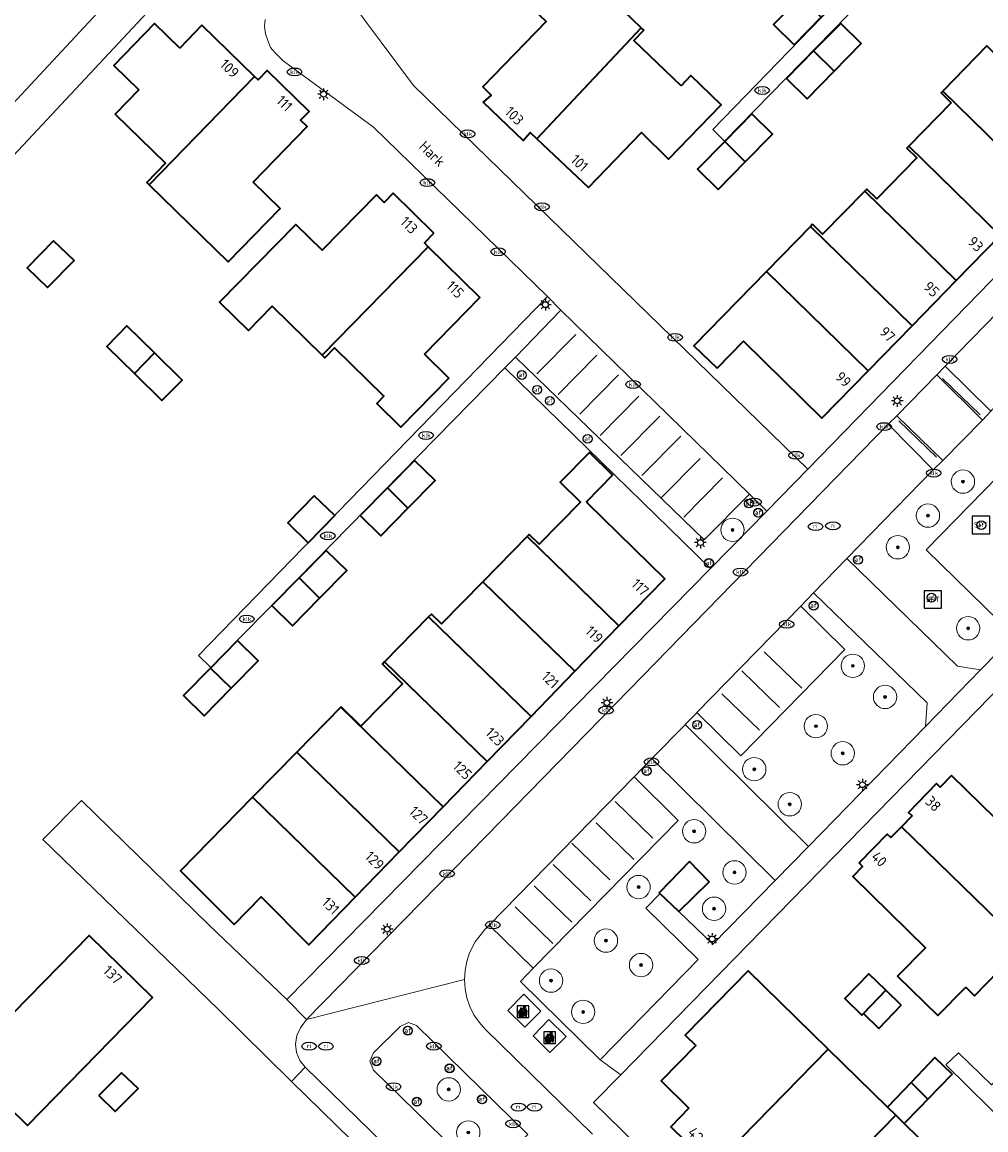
# Model space of a CAD drawing. Header units: metres. Extents: x 103671 to 105190, y 427150 to 429171.
# Tile 186 of 256: x 103957 to 104039, y 428194 to 428289. Entities that reach past the tile are written whole.
import ezdxf
from ezdxf.enums import TextEntityAlignment as Align

# ---------------------------------------------------------------- set-up
doc = ezdxf.new("R2010")
doc.units = ezdxf.units.M
for name, color, linetype, lineweight in [('B-WE-GR-BEPLANTING_CULTUUR_VASTE PLANTENVAK-GV', 253, 'Continuous', 18), ('B-WE-GR-BOOM-S', 253, 'Continuous', 25), ('B-WE-IE-AFVAL APART PLAATS-S', 253, 'Continuous', 25), ('B-WE-IE-MEUBILAIR-S', 253, 'Continuous', 25), ('B-WE-IE-MEUBILAIR_WEGMEUBILAIR-S', 253, 'Continuous', 25), ('B-WE-OG-BEBOUWING-GV', 253, 'Continuous', 35), ('B-WE-OG-BEBOUWING-T18', 7, 'Continuous', 18), ('B-WE-OG-TERREIN_BEGROEID-GV', 253, 'Continuous', 18), ('B-WE-OG-TERREIN_ERF-GV', 253, 'Continuous', 18), ('B-WE-OG-TERREIN_OEVER-GV', 253, 'Continuous', 18), ('B-WE-OG-TOPOGRAFIE-T18', 7, 'Continuous', 18), ('B-WE-OG-WATER_SLOOT-GV', 253, 'Continuous', 18), ('B-WE-VH-GESLOTENVERHARDING-GV', 253, 'Continuous', 18), ('B-WE-VH-GESLOTENVERHARDING_BETON-GV', 253, 'Continuous', 18), ('B-WE-VH-GESLOTENVERHARDING_KUNSTSTOF-GV', 253, 'Continuous', 18), ('B-WE-VH-OPENVERHARDING-GV', 253, 'Continuous', 18), ('B-WE-VH-OPENVERHARDING_BETONSTRAATSTEEN-GV', 253, 'Continuous', 18), ('B-WE-VW-MARKERING_PICTOGRAM-G', 253, 'Continuous', 18)]:
    doc.layers.add(name, color=color, linetype=linetype, lineweight=lineweight)
doc.styles.add('NLCS-ISO', font='NLCS-ISO.ttf')
doc.styles.add('NLCS-ISO-M500-T18', font='NLCS-ISO.ttf', dxfattribs={"height": 0.9})

# ---------------------------------------------------------------- blocks, each defined once
blk = doc.blocks.new('SIE-AFVAL APART PLAATS-SO')
h = blk.add_hatch(color=256)
h.dxf.hatch_style = 1
h.paths.add_polyline_path([(-0.09, 0.07), (-1.76, 0.07, 0.819081), (-1.79, -0.09), (-1.4, -2.19, 0.36153), (-1.37, -2.21), (-0.47, -2.21, 0.36153), (-0.44, -2.19), (-0.05, -0.09, 0.819081)])
h.paths.add_polyline_path([(-0.16, -0.1), (-0.2, -0.33), (-0.49, -0.33), (-0.47, -0.1)], flags=16)
h.paths.add_polyline_path([(-0.55, -0.1), (-0.58, -0.33), (-0.87, -0.33), (-0.87, -0.1)], flags=16)
h.paths.add_polyline_path([(-0.22, -0.42), (-0.27, -0.73), (-0.53, -0.73), (-0.5, -0.42)], flags=16)
h.paths.add_polyline_path([(-0.58, -0.42), (-0.61, -0.73), (-0.87, -0.73), (-0.87, -0.42)], flags=16)
h.paths.add_polyline_path([(-0.95, -0.1), (-0.95, -0.33), (-1.27, -0.33), (-1.29, -0.1)], flags=16)
h.paths.add_polyline_path([(-0.95, -0.42), (-0.95, -0.73), (-1.23, -0.73), (-1.26, -0.42)], flags=16)
h.paths.add_polyline_path([(-0.29, -0.83), (-0.34, -1.09), (-0.56, -1.09), (-0.54, -0.83)], flags=16)
h.paths.add_polyline_path([(-0.62, -0.83), (-0.65, -1.09), (-0.87, -1.09), (-0.87, -0.83)], flags=16)
h.paths.add_polyline_path([(-0.95, -0.83), (-0.95, -1.09), (-1.2, -1.09), (-1.22, -0.83)], flags=16)
h.paths.add_polyline_path([(-1.35, -0.33), (-1.64, -0.33), (-1.69, -0.1), (-1.37, -0.1)], flags=16)
h.paths.add_polyline_path([(-1.34, -0.42), (-1.31, -0.73), (-1.57, -0.73), (-1.63, -0.42)], flags=16)
h.paths.add_polyline_path([(-0.36, -1.18), (-0.41, -1.44), (-0.6, -1.44), (-0.57, -1.18)], flags=16)
h.paths.add_polyline_path([(-0.65, -1.18), (-0.68, -1.44), (-0.87, -1.44), (-0.87, -1.18)], flags=16)
h.paths.add_polyline_path([(-1.3, -0.83), (-1.28, -1.09), (-1.5, -1.09), (-1.55, -0.83)], flags=16)
h.paths.add_polyline_path([(-0.95, -1.18), (-0.95, -1.44), (-1.17, -1.44), (-1.19, -1.18)], flags=16)
h.paths.add_polyline_path([(-0.42, -1.53), (-0.47, -1.79), (-0.63, -1.79), (-0.6, -1.53)], flags=16)
h.paths.add_polyline_path([(-1.27, -1.18), (-1.25, -1.44), (-1.44, -1.44), (-1.49, -1.18)], flags=16)
h.paths.add_polyline_path([(-0.69, -1.53), (-0.71, -1.79), (-0.87, -1.79), (-0.87, -1.53)], flags=16)
h.paths.add_polyline_path([(-0.95, -1.53), (-0.95, -1.79), (-1.13, -1.79), (-1.16, -1.53)], flags=16)
h.paths.add_polyline_path([(-1.24, -1.53), (-1.22, -1.79), (-1.37, -1.79), (-1.42, -1.53)], flags=16)
h.paths.add_polyline_path([(-0.49, -1.89), (-0.53, -2.13), (-0.66, -2.13), (-0.64, -1.89)], flags=16)
h.paths.add_polyline_path([(-0.72, -1.89), (-0.74, -2.13), (-0.87, -2.13), (-0.87, -1.89)], flags=16)
h.paths.add_polyline_path([(-0.95, -1.89), (-0.95, -2.13), (-1.1, -2.13), (-1.12, -1.89)], flags=16)
h.paths.add_polyline_path([(-1.21, -1.89), (-1.18, -2.13), (-1.31, -2.13), (-1.35, -1.89)], flags=16)
h.paths.add_polyline_path([(-0.19, 0.78, -0.01173), (-0.3, 0.78, -0.148797), (-0.42, 1.03, -0.136076), (-0.69, 0.87), (-0.78, 0.85, -0.038293), (-1.14, 0.96), (-1.19, 0.81, -0.243822), (-1.56, 0.45, 0.344326), (-1, 0.22, -0.139345), (-0.6, 0.22, 0.618436), (-0.56, 0.27, -0.441494), (-0.47, 0.44, 0.309048)])
h.paths.add_polyline_path([(-0.49, 0.51, 0.351556), (-0.64, 0.31, 0.121061), (-1.02, 0.29, -0.288745), (-1.45, 0.42, 0.203599), (-1.12, 0.79), (-1.09, 0.87, 0.083075), (-0.28, 0.71, -0.242261)], flags=16)
h.paths.add_polyline_path([(-0.4, 0.79, -0.023345), (-0.63, 0.82, 0.07081), (-0.46, 0.9, 0.059965)], flags=16)
h.paths.add_polyline_path([(1.12, 1.48), (-1.07, 1.48, 0.860559), (-1.08, 1.42), (0.29, 1, -0.146703), (0.53, 0.28, 0.421968), (0.56, 0.25), (1.6, 0.31, 0.450293), (1.63, 0.34, 0.122241)])
h.paths.add_polyline_path([(0.26, 1.93, 1), (1.07, 1.93, 1)])
h.paths.add_polyline_path([(1.65, 0.15, 0.429303), (1.62, 0.18), (0.55, 0.23, 0.38429), (0.51, 0.2), (0.16, -2.16, 0.83726), (0.22, -2.18), (0.99, -0.78, -0.688204), (1.05, -0.78), (1.36, -2.14, 0.84934), (1.42, -2.14)])
for p, q in [((-0.09, 0.07), (-1.76, 0.07)), ((-1.4, -2.19), (-1.79, -0.09)), ((-1.37, -0.1), (-1.69, -0.1)), ((-1.64, -0.33), (-1.69, -0.1)), ((-1.64, -0.33), (-1.35, -0.33)), ((-1.63, -0.42), (-1.34, -0.42)), ((-1.57, -0.73), (-1.63, -0.42)), ((-1.57, -0.73), (-1.31, -0.73)), ((-1.55, -0.83), (-1.3, -0.83)), ((-1.5, -1.09), (-1.55, -0.83)), ((-1.5, -1.09), (-1.28, -1.09)), ((-1.49, -1.18), (-1.27, -1.18)), ((-1.44, -1.44), (-1.49, -1.18)), ((-1.44, -1.44), (-1.25, -1.44)), ((-1.42, -1.53), (-1.24, -1.53)), ((-1.37, -1.79), (-1.42, -1.53)), ((-1.37, -1.79), (-1.22, -1.79)), ((-1.37, -2.21), (-0.47, -2.21)), ((-1.31, -2.13), (-1.35, -1.89)), ((-1.35, -1.89), (-1.21, -1.89)), ((-1.31, -2.13), (-1.18, -2.13)), ((-0.95, -0.1), (-1.29, -0.1)), ((-1.27, -0.33), (-0.95, -0.33)), ((-1.26, -0.42), (-0.95, -0.42)), ((-1.23, -0.73), (-0.95, -0.73)), ((-1.22, -0.83), (-0.95, -0.83)), ((-1.2, -1.09), (-0.95, -1.09)), ((-1.19, -1.18), (-0.95, -1.18)), ((-1.17, -1.44), (-0.95, -1.44)), ((-1.16, -1.53), (-0.95, -1.53)), ((-1.13, -1.79), (-0.95, -1.79)), ((-1.12, -1.89), (-0.95, -1.89)), ((-1.1, -2.13), (-0.95, -2.13)), ((-0.95, -0.1), (-0.95, -0.33)), ((-0.95, -0.42), (-0.95, -0.73)), ((-0.95, -0.83), (-0.95, -1.09)), ((-0.95, -1.18), (-0.95, -1.44)), ((-0.95, -1.53), (-0.95, -1.79)), ((-0.95, -1.89), (-0.95, -2.13)), ((-0.87, -0.1), (-0.87, -0.33)), ((-0.55, -0.1), (-0.87, -0.1)), ((-0.87, -0.33), (-0.58, -0.33)), ((-0.87, -0.42), (-0.87, -0.73)), ((-0.87, -0.42), (-0.58, -0.42)), ((-0.87, -0.73), (-0.61, -0.73)), ((-0.87, -0.83), (-0.62, -0.83)), ((-0.87, -0.83), (-0.87, -1.09)), ((-0.87, -1.09), (-0.65, -1.09)), ((-0.87, -1.18), (-0.65, -1.18)), ((-0.87, -1.18), (-0.87, -1.44)), ((-0.87, -1.44), (-0.68, -1.44)), ((-0.87, -1.53), (-0.69, -1.53)), ((-0.87, -1.53), (-0.87, -1.79)), ((-0.87, -1.79), (-0.71, -1.79)), ((-0.87, -1.89), (-0.87, -2.13)), ((-0.87, -1.89), (-0.72, -1.89)), ((-0.87, -2.13), (-0.74, -2.13)), ((-0.66, -2.13), (-0.53, -2.13)), ((-0.64, -1.89), (-0.49, -1.89)), ((-0.63, -1.79), (-0.47, -1.79)), ((-0.6, -1.44), (-0.41, -1.44)), ((-0.6, -1.53), (-0.42, -1.53)), ((-0.57, -1.18), (-0.36, -1.18)), ((-0.56, -1.09), (-0.34, -1.09)), ((-0.54, -0.83), (-0.29, -0.83)), ((-0.53, -0.73), (-0.27, -0.73)), ((-0.53, -2.13), (-0.49, -1.89)), ((-0.5, -0.42), (-0.22, -0.42)), ((-0.49, -0.33), (-0.2, -0.33)), ((-0.16, -0.1), (-0.47, -0.1)), ((-0.47, -1.79), (-0.42, -1.53)), ((-0.44, -2.19), (-0.05, -0.09)), ((-0.41, -1.44), (-0.36, -1.18)), ((-0.34, -1.09), (-0.29, -0.83)), ((-0.27, -0.73), (-0.22, -0.42)), ((-0.2, -0.33), (-0.16, -0.1))]:
    blk.add_line(p, q)
blk.add_lwpolyline([(-2.5, -2.51), (2.5, -2.51), (2.5, 2.49), (-2.5, 2.49)], close=True)
for points in [[(-0.78, 0.85, -0.038293), (-1.14, 0.96), (-1.19, 0.81, -0.243822), (-1.56, 0.45, 0.344326), (-1, 0.22, -0.139345), (-0.6, 0.22, 0.618436), (-0.56, 0.27, -0.441494), (-0.47, 0.44, 0.309048), (-0.19, 0.78, -0.01173), (-0.3, 0.78, -0.01173)], [(-0.78, 0.85), (-0.69, 0.87, 0.136076), (-0.42, 1.03, 0.156405), (-0.29, 0.77)], [(-0.78, 0.85), (-0.69, 0.87, 0.136076), (-0.42, 1.03, 0.148797), (-0.3, 0.78, 0.148797)], [(-0.63, 0.82, 0.07081), (-0.46, 0.9, 0.059965), (-0.4, 0.79, 0.059965)], [(-0.4, 0.79, -0.023345), (-0.63, 0.82)]]:
    blk.add_lwpolyline(points, format="xyb")
for points in [[(-1.09, 0.87), (-1.12, 0.79, -0.203599), (-1.45, 0.42, 0.288745), (-1.02, 0.29, -0.121061), (-0.64, 0.31, -0.351556), (-0.49, 0.51, 0.242261), (-0.28, 0.71, -0.083075)], [(-1.07, 1.48), (1.12, 1.48, -0.122241), (1.63, 0.34, -0.450293), (1.6, 0.31), (0.56, 0.25, -0.421968), (0.53, 0.28, 0.146703), (0.29, 1), (-1.08, 1.42, -0.860559)], [(0.55, 0.23), (1.62, 0.18, -0.429303), (1.65, 0.15), (1.42, -2.14, -0.84934), (1.36, -2.14), (1.05, -0.78, 0.688204), (0.99, -0.78), (0.22, -2.18, -0.83726), (0.16, -2.16), (0.51, 0.2, -0.38429)]]:
    blk.add_lwpolyline(points, format="xyb", close=True)
for points in [[(-1.35, -0.33), (-1.37, -0.1)], [(-1.31, -0.73), (-1.34, -0.42)], [(-1.28, -1.09), (-1.3, -0.83)], [(-1.27, -0.33), (-1.29, -0.1)], [(-1.25, -1.44), (-1.27, -1.18)], [(-1.23, -0.73), (-1.26, -0.42)], [(-1.22, -1.79), (-1.24, -1.53)], [(-1.2, -1.09), (-1.22, -0.83)], [(-1.18, -2.13), (-1.21, -1.89)], [(-1.17, -1.44), (-1.19, -1.18)], [(-1.18, -2.22), (-1.18, -2.21)], [(-1.13, -1.79), (-1.16, -1.53)], [(-1.1, -2.13), (-1.12, -1.89)], [(-0.74, -2.13), (-0.72, -1.89)], [(-0.71, -1.79), (-0.69, -1.53)], [(-0.68, -1.44), (-0.65, -1.18)], [(-0.66, -2.13), (-0.64, -1.89)], [(-0.65, -1.09), (-0.62, -0.83)], [(-0.63, -1.79), (-0.6, -1.53)], [(-0.61, -0.73), (-0.58, -0.42)], [(-0.6, -1.44), (-0.57, -1.18)], [(-0.58, -0.33), (-0.55, -0.1)], [(-0.56, -1.09), (-0.54, -0.83)], [(-0.53, -0.73), (-0.5, -0.42)], [(-0.49, -0.33), (-0.47, -0.1)]]:
    blk.add_lwpolyline(points)
blk.add_circle((0.66, 1.93), 0.401)
for centre, radius, start, end in [((-1.76, -0.01), 0.0869, 90, 247.281), ((-0.09, -0.01), 0.0869, 292.719, 90), ((-1.37, -2.18), 0.0318, 190.4943, 270), ((-0.47, -2.18), 0.0318, 270, 349.5057)]:
    blk.add_arc(centre, radius, start, end)
blk = doc.blocks.new('SIE-MEUBILAIR_PAAL_LICHTMAST-SO')
for points in [[(-0.62, 0), (-1, 0)], [(-0.71, 0.71), (-0.44, 0.44)], [(0, 1), (0, 0.62)], [(0.44, 0.44), (0.71, 0.71)], [(1, 0), (0.62, 0)], [(-0.71, -0.71), (-0.44, -0.44)], [(0, -0.62), (0, -1)], [(0.44, -0.44), (0.71, -0.71)]]:
    blk.add_lwpolyline(points)
blk.add_circle((0, 0), 0.5)
blk = doc.blocks.new('SIE-MEUBILAIR_PAAL_AFSLUITPAAL-SO')
blk.add_circle((0, 0), 0.75)
at = {"style": 'NLCS-ISO'}
blk.add_text('af', height=0.75, dxfattribs=at).set_placement((0, 0.05), align=Align.MIDDLE_CENTER)
blk = doc.blocks.new('SIE-MEUBILAIR_PUT_RIOOLPUT-SO')
blk.add_ellipse((0, 0), major_axis=(1.25, 0), ratio=0.54)
at = {"style": 'NLCS-ISO'}
blk.add_text('ri', height=0.75, dxfattribs=at).set_placement((-0.04, 0.07), align=Align.MIDDLE_CENTER)
blk = doc.blocks.new('SIE-MEUBILAIR_PUT_KOLK-SO')
blk.add_ellipse((0, 0), major_axis=(1.25, 0), ratio=0.54)
at = {"style": 'NLCS-ISO'}
blk.add_text('klk', height=0.75, dxfattribs=at).set_placement((0.03, 0), align=Align.MIDDLE_CENTER)
blk = doc.blocks.new('SIE-WEG_SPEELTOESTEL-SO')
at = {"flags": 128}
blk.add_lwpolyline([(-3.75, -3.75), (3.75, -3.75), (3.75, 3.75), (-3.75, 3.75)], close=True, dxfattribs=at)
at = {"style": 'NLCS-ISO'}
blk.add_text('SPT', height=2.25, dxfattribs=at).set_placement((0, 0), align=Align.MIDDLE_CENTER)
blk = doc.blocks.new('SGR-BOOM_GBKN-SO')
at = {"linetype": 'ByBlock', "lineweight": 18}
h = blk.add_hatch(color=0, dxfattribs=at)
h.dxf.hatch_style = 1
edge = h.paths.add_edge_path()
edge.add_arc((0, 0), 0.25, 0, 360)
at = {"color": 0, "linetype": 'ByBlock', "lineweight": 18}
for radius in [2, 0.25]:
    blk.add_circle((0, 0), radius, dxfattribs=at)
at = {"color": 0, "linetype": 'ByBlock', "lineweight": 18, "style": 'NLCS-ISO'}
blk.add_attdef('SOORT', (2.5, 0), '', height=1.5, dxfattribs=at)

msp = doc.modelspace()

# ---------------------------------------------------------------- linework, layer by layer
at = {"layer": 'B-WE-GR-BEPLANTING_CULTUUR_VASTE PLANTENVAK-GV', "flags": 128}
msp.add_lwpolyline([(104015.449, 428242.048), (104020.263, 428246.951), (104018.791, 428248.417), (104014.909, 428244.504), (103998.74, 428260.125), (103997.848, 428259.213)], close=True, dxfattribs=at)
at = {"layer": 'B-WE-OG-BEBOUWING-GV', "flags": 128}
for points in [[(104009.529, 428288.315), (104005.025, 428292.652), (104005.288, 428292.925), (104002.307, 428295.796), (104000.034, 428293.435), (103998.394, 428291.732), (104001.371, 428288.865), (103995.961, 428283.259), (103996.678, 428282.566), (103995.995, 428281.969), (103999.405, 428278.679), (104000.019, 428279.348), (104000.587, 428278.813)], [(104022.611, 428286.866), (104024.931, 428289.228), (104023.168, 428290.96), (104020.848, 428288.598)], [(103970, 428286.583), (103967.837, 428288.688), (103964.35, 428285.107), (103966.513, 428283.001), (103964.486, 428280.918), (103968.786, 428276.732), (103967.175, 428275.077), (103967.37, 428274.888), (103976.398, 428284.161), (103971.903, 428288.537)], [(104012.93, 428283.351), (104008.888, 428287.243), (104009.732, 428288.12), (104009.529, 428288.315), (104000.587, 428278.813), (104005.008, 428274.653), (104009.557, 428279.348), (104011.862, 428277.091), (104016.359, 428281.739), (104013.774, 428284.228)], [(104026.602, 428288.701), (104024.282, 428286.339), (104026.045, 428284.607), (104028.365, 428286.969)], [(104026.045, 428284.607), (104024.282, 428286.339), (104021.962, 428283.977), (104023.725, 428282.245)], [(104047.818, 428278.263), (104039.122, 428286.766), (104035.347, 428282.905), (104044.043, 428274.402)], [(103976.291, 428275.105), (103980.92, 428279.86), (103980.357, 428280.407), (103981.097, 428281.167), (103977.496, 428284.673), (103976.706, 428283.861), (103976.398, 428284.161), (103967.37, 428274.888), (103974.148, 428268.289), (103978.598, 428272.86)], [(104040.267, 428270.541), (104044.043, 428274.402), (104035.347, 428282.905), (104035.203, 428282.758), (104036.07, 428281.91), (104032.439, 428278.196)], [(104018.987, 428280.949), (104016.667, 428278.587), (104018.43, 428276.855), (104020.75, 428279.217)], [(104016.667, 428278.587), (104014.347, 428276.225), (104016.11, 428274.493), (104018.43, 428276.855)], [(104032.439, 428278.196), (104032.27, 428278.024), (104033.118, 428277.194), (104029.687, 428273.685), (104028.831, 428274.522), (104028.656, 428274.343), (104036.492, 428266.681), (104040.267, 428270.541)], [(103991.763, 428270.738), (103988.27, 428274.161), (103987.501, 428273.376), (103986.841, 428274.023), (103982.195, 428269.282), (103979.94, 428271.491), (103973.417, 428264.834), (103975.889, 428262.412), (103977.92, 428264.485), (103982.189, 428260.302), (103991.28, 428269.58), (103990.948, 428269.906)], [(104024.197, 428271.502), (104024.021, 428271.322), (104032.717, 428262.82), (104036.492, 428266.681), (104028.656, 428274.343), (104025.056, 428270.662)], [(104028.941, 428258.958), (104032.717, 428262.82), (104024.021, 428271.322), (104020.246, 428267.461)], [(103959.186, 428270.079), (103956.934, 428267.773), (103958.669, 428266.079), (103960.952, 428268.417)], [(103990.958, 428260.384), (103995.713, 428265.236), (103991.28, 428269.58), (103982.189, 428260.302), (103982.417, 428260.078), (103983.252, 428260.929), (103987.485, 428256.781), (103986.884, 428256.168), (103988.945, 428254.149), (103993.048, 428258.336)], [(104016.012, 428259.183), (104018.27, 428261.492), (104024.992, 428254.919), (104028.941, 428258.958), (104020.246, 428267.461), (104014.039, 428261.113)], [(103967.845, 428260.495), (103965.484, 428262.815), (103963.752, 428261.052), (103966.114, 428258.732)], [(103966.114, 428258.732), (103968.475, 428256.412), (103970.207, 428258.175), (103967.845, 428260.495)], [(103989.547, 428247.206), (103991.867, 428249.567), (103990.104, 428251.299), (103987.784, 428248.937)], [(103999.741, 428244.774), (104007.61, 428237.122), (104011.54, 428241.163), (104004.959, 428247.599), (104004.82, 428247.735), (104007.073, 428250.038), (104005.097, 428251.973), (104002.593, 428249.429), (104004.32, 428247.729), (104000.777, 428244.121), (103999.924, 428244.961)], [(103985.463, 428246.575), (103987.227, 428244.844), (103989.547, 428247.206), (103987.784, 428248.937)], [(103980.996, 428244.251), (103983.279, 428246.589), (103981.513, 428248.251), (103979.261, 428245.945)], [(104007.61, 428237.122), (103999.741, 428244.774), (103995.965, 428240.913), (104003.846, 428233.25)], [(103980.217, 428241.234), (103981.98, 428239.502), (103984.3, 428241.864), (103982.537, 428243.596)], [(103981.98, 428239.502), (103980.217, 428241.234), (103977.897, 428238.872), (103979.66, 428237.14)], [(103991.318, 428237.904), (104000.083, 428229.381), (104003.846, 428233.25), (103995.965, 428240.913), (103992.424, 428237.293), (103991.554, 428238.144)], [(103996.319, 428225.51), (104000.083, 428229.381), (103991.318, 428237.904), (103987.543, 428234.043)], [(103974.96, 428235.883), (103972.64, 428233.521), (103974.403, 428231.789), (103976.723, 428234.151)], [(103972.64, 428233.521), (103970.32, 428231.159), (103972.083, 428229.427), (103974.403, 428231.789)], [(103983.825, 428230.189), (103983.805, 428230.169), (103992.566, 428221.65), (103996.319, 428225.51), (103987.543, 428234.043), (103987.357, 428233.854), (103989.075, 428232.174), (103985.516, 428228.535)], [(103980.024, 428226.314), (103988.801, 428217.779), (103992.566, 428221.65), (103983.805, 428230.169)], [(103976.244, 428222.458), (103985.036, 428213.907), (103988.801, 428217.779), (103980.024, 428226.314)], [(104036.095, 428224.327), (104035.125, 428223.335), (104034.819, 428223.634), (104032.408, 428221.168), (104032.713, 428220.869), (104031.8, 428219.936), (104042.267, 428209.778), (104046.476, 428214.081), (104045.723, 428214.818), (104048.218, 428217.369), (104044.77, 428220.74), (104042.322, 428218.237)], [(103974.663, 428211.564), (103976.976, 428213.924), (103981.071, 428209.829), (103985.036, 428213.907), (103976.244, 428222.458), (103970.067, 428216.16)], [(104037.305, 428206.211), (104038.059, 428205.474), (104042.267, 428209.778), (104031.8, 428219.936), (104030.888, 428219.003), (104030.582, 428219.302), (104028.17, 428216.835), (104028.475, 428216.536), (104027.631, 428215.673), (104033.858, 428209.583), (104031.467, 428207.138), (104034.914, 428203.767)], [(104013.652, 428216.961), (104011.053, 428214.285), (104012.744, 428212.679), (104015.327, 428215.219)], [(103955.719, 428203.944), (103953.184, 428206.434), (103948.986, 428202.106), (103951.703, 428199.463), (103951.724, 428199.487), (103956.977, 428194.371), (103959.369, 428196.818), (103967.674, 428205.326), (103962.235, 428210.63)], [(104025.526, 428200.909), (104018.667, 428207.616), (104013.274, 428202.101), (104014.187, 428201.208), (104011.223, 428198.177), (104013.606, 428195.847), (104012.057, 428194.262), (104015.625, 428190.773)], [(104030.471, 428205.945), (104029.01, 428207.361), (104026.957, 428205.231), (104028.407, 428203.815), (104028.545, 428203.958)], [(104031.792, 428204.664), (104030.471, 428205.945), (104028.545, 428203.958), (104029.867, 428202.677)], [(104019.221, 428187.257), (104020.769, 428188.842), (104022.966, 428186.697), (104031.317, 428195.247), (104030.603, 428195.946), (104025.526, 428200.909), (104015.625, 428190.773)], [(104034.073, 428196.626), (104036.137, 428198.756), (104034.676, 428200.172), (104032.623, 428198.042)], [(103963.075, 428196.939), (103964.467, 428195.56), (103966.431, 428197.544), (103965.002, 428198.884)], [(104031.317, 428195.247), (104032.046, 428194.534), (104033.367, 428195.898), (104034.073, 428196.626), (104032.623, 428198.042), (104030.603, 428195.946)], [(104023.059, 428186.606), (104025.158, 428184.556), (104023.608, 428182.961), (104027.204, 428179.444), (104037.109, 428189.584), (104032.046, 428194.534), (104031.317, 428195.247), (104022.966, 428186.697)]]:
    msp.add_lwpolyline(points, close=True, dxfattribs=at)
at = {"layer": 'B-WE-OG-TERREIN_BEGROEID-GV', "flags": 128}
for points in [[(104027.13, 428242.885), (104036.601, 428233.682), (104038.584, 428233.361), (104049.314, 428244.308), (104049.306, 428246.285), (104039.642, 428255.711), (104039.45, 428255.519), (104038.75, 428254.738), (104035.347, 428251.291), (104034.525, 428250.481), (104027.132, 428242.887)], [(104033.928, 428243.64), (104040.08, 428249.933), (104046.315, 428243.813), (104040.172, 428237.545)], [(104014.29, 428229.713), (104014.278, 428229.701), (104013.282, 428228.686), (104023.84, 428218.26), (104033.877, 428228.519), (104033.994, 428230.531), (104024.281, 428239.967), (104023.177, 428238.83), (104026.943, 428235.107), (104018.06, 428225.998)], [(104020.995, 428215.333), (104010.428, 428225.778), (104008.904, 428224.213), (104012.674, 428220.483), (104000.281, 428207.827), (103999.174, 428206.681), (104006.005, 428199.972), (104014.392, 428208.566), (104009.901, 428212.959), (104011.12, 428214.2), (104012.737, 428212.67), (104015.65, 428209.873)], [(104011.053, 428214.285), (104013.652, 428216.961), (104015.327, 428215.219), (104012.744, 428212.679)], [(103996.102, 428189.82), (103999.806, 428193.592), (103990.286, 428202.932), (103989.58, 428203.176), (103988.89, 428202.847), (103986.596, 428200.579), (103986.282, 428199.862), (103986.592, 428199.099)]]:
    msp.add_lwpolyline(points, close=True, dxfattribs=at)
at = {"layer": 'B-WE-OG-TERREIN_ERF-GV', "flags": 128}
for points in [[(104041.693, 428304.207), (104016.651, 428278.609), (104015.659, 428279.618), (104045.459, 428310.341)], [(104005.025, 428292.652), (104009.529, 428288.315), (104009.732, 428288.12), (104008.888, 428287.243), (104012.93, 428283.351), (104013.774, 428284.228), (104016.359, 428281.739), (104011.862, 428277.091), (104009.557, 428279.348), (104005.008, 428274.653), (104000.587, 428278.813), (104000.019, 428279.348), (103999.405, 428278.679), (103995.995, 428281.969), (103996.678, 428282.566), (103995.961, 428283.259), (104001.371, 428288.865)], [(103968.012, 428290.496), (103936.567, 428256.888)], [(103984.389, 428290.94), (103990.015, 428283.397), (104023.776, 428250.548), (104059.359, 428287.07)], [(103925.979, 428213.066), (103974.084, 428167.418), (103992.373, 428185.624), (103979.572, 428198.125), (103973.304, 428204.327), (103958.282, 428218.859), (103961.578, 428222.183), (103972.498, 428211.54), (103979.186, 428205.154), (104015.449, 428242.048), (103997.848, 428259.213), (103972.669, 428233.562), (103971.609, 428234.582), (104001.506, 428265.329), (103986.591, 428279.825), (103978.851, 428285.506), (103978.137, 428286.21), (103977.784, 428286.636), (103977.534, 428287.241), (103977.357, 428287.813), (103977.264, 428288.433), (103977.315, 428289.029)], [(104040.267, 428270.541), (104036.492, 428266.681), (104032.717, 428262.82), (104028.941, 428258.958), (104024.992, 428254.919), (104018.27, 428261.492), (104016.012, 428259.183), (104014.039, 428261.113), (104020.246, 428267.461), (104024.021, 428271.322), (104024.197, 428271.502), (104025.056, 428270.662), (104028.656, 428274.343), (104028.831, 428274.522), (104029.687, 428273.685), (104033.118, 428277.194), (104032.27, 428278.024), (104032.439, 428278.196), (104036.07, 428281.91), (104035.203, 428282.758), (104035.347, 428282.905), (104039.122, 428286.766)], [(104068.695, 428261.01), (104007.763, 428198.716), (104005.443, 428196.344), (104038.793, 428163.746), (104039.518, 428164.49)], [(104015.625, 428190.773), (104012.057, 428194.262), (104013.606, 428195.847), (104011.223, 428198.177), (104014.187, 428201.208), (104013.274, 428202.101), (104018.667, 428207.616), (104025.526, 428200.909), (104030.603, 428195.946), (104032.623, 428198.042), (104034.676, 428200.172), (104036.137, 428198.756), (104034.073, 428196.626), (104033.367, 428195.898), (104032.046, 428194.534), (104037.109, 428189.584)], [(104041.222, 428194.015), (104035.611, 428199.546), (104036.697, 428200.596), (104039.521, 428197.839)]]:
    msp.add_lwpolyline(points, dxfattribs=at)
for points in [[(104024.931, 428289.228), (104022.611, 428286.866), (104020.848, 428288.598), (104023.168, 428290.96), (104025.488, 428293.322), (104027.251, 428291.59)], [(103967.837, 428288.688), (103970, 428286.583), (103971.903, 428288.537), (103976.398, 428284.161), (103976.706, 428283.861), (103977.496, 428284.673), (103981.097, 428281.167), (103980.357, 428280.407), (103980.92, 428279.86), (103976.291, 428275.105), (103978.598, 428272.86), (103974.148, 428268.289), (103967.37, 428274.888), (103967.175, 428275.077), (103968.786, 428276.732), (103964.486, 428280.918), (103966.513, 428283.001), (103964.35, 428285.107)], [(104024.282, 428286.339), (104026.602, 428288.701), (104028.365, 428286.969), (104026.045, 428284.607), (104023.725, 428282.245), (104021.962, 428283.977)], [(104014.347, 428276.225), (104016.667, 428278.587), (104018.987, 428280.949), (104020.75, 428279.217), (104018.43, 428276.855), (104016.11, 428274.493)], [(103988.27, 428274.161), (103991.763, 428270.738), (103990.948, 428269.906), (103991.28, 428269.58), (103995.713, 428265.236), (103990.958, 428260.384), (103993.048, 428258.336), (103988.945, 428254.149), (103986.884, 428256.168), (103987.485, 428256.781), (103983.252, 428260.929), (103982.417, 428260.078), (103982.189, 428260.302), (103977.92, 428264.485), (103975.889, 428262.412), (103973.417, 428264.834), (103979.94, 428271.491), (103982.195, 428269.282), (103986.841, 428274.023), (103987.501, 428273.376)], [(103956.934, 428267.773), (103959.186, 428270.079), (103960.952, 428268.417), (103958.669, 428266.079)], [(103965.484, 428262.815), (103967.845, 428260.495), (103970.207, 428258.175), (103968.475, 428256.412), (103966.114, 428258.732), (103963.752, 428261.052)], [(104000.083, 428229.381), (103996.319, 428225.51), (103992.566, 428221.65), (103988.801, 428217.779), (103985.036, 428213.907), (103981.071, 428209.829), (103976.976, 428213.924), (103974.663, 428211.564), (103970.067, 428216.16), (103976.244, 428222.458), (103980.024, 428226.314), (103983.805, 428230.169), (103983.825, 428230.189), (103985.516, 428228.535), (103989.075, 428232.174), (103987.357, 428233.854), (103987.543, 428234.043), (103991.318, 428237.904), (103991.554, 428238.144), (103992.424, 428237.293), (103995.965, 428240.913), (103999.741, 428244.774), (103999.924, 428244.961), (104000.777, 428244.121), (104004.32, 428247.729), (104002.593, 428249.429), (104005.097, 428251.973), (104007.073, 428250.038), (104004.82, 428247.735), (104004.959, 428247.599), (104011.54, 428241.163), (104007.61, 428237.122), (104003.846, 428233.25)], [(103991.867, 428249.567), (103989.547, 428247.206), (103987.227, 428244.844), (103985.463, 428246.575), (103987.784, 428248.937), (103990.104, 428251.299)], [(103983.279, 428246.589), (103980.996, 428244.251), (103979.261, 428245.945), (103981.513, 428248.251)], [(103981.98, 428239.502), (103979.66, 428237.14), (103977.897, 428238.872), (103980.217, 428241.234), (103982.537, 428243.596), (103984.3, 428241.864)], [(103970.32, 428231.159), (103972.64, 428233.521), (103974.96, 428235.883), (103976.723, 428234.151), (103974.403, 428231.789), (103972.083, 428229.427)], [(104035.125, 428223.335), (104036.095, 428224.327), (104042.322, 428218.237), (104044.77, 428220.74), (104048.218, 428217.369), (104045.723, 428214.818), (104046.476, 428214.081), (104042.267, 428209.778), (104038.059, 428205.474), (104037.305, 428206.211), (104034.914, 428203.767), (104031.467, 428207.138), (104033.858, 428209.583), (104027.631, 428215.673), (104028.475, 428216.536), (104028.17, 428216.835), (104030.582, 428219.302), (104030.888, 428219.003), (104031.8, 428219.936), (104032.713, 428220.869), (104032.408, 428221.168), (104034.819, 428223.634)], [(103953.184, 428206.434), (103955.719, 428203.944), (103962.235, 428210.63), (103967.674, 428205.326), (103959.369, 428196.818), (103956.977, 428194.371), (103951.724, 428199.487), (103951.703, 428199.463), (103948.986, 428202.106)], [(104029.01, 428207.361), (104030.471, 428205.945), (104031.792, 428204.664), (104029.867, 428202.677), (104028.545, 428203.958), (104028.407, 428203.815), (104026.957, 428205.231)], [(103964.467, 428195.56), (103963.075, 428196.939), (103965.002, 428198.884), (103966.431, 428197.544)]]:
    msp.add_lwpolyline(points, close=True, dxfattribs=at)
at = {"layer": 'B-WE-OG-TERREIN_OEVER-GV', "flags": 128}
msp.add_lwpolyline([(104042.676, 428375.851), (104010.731, 428341.34), (103997.912, 428327.467), (103964.859, 428291.696), (103936.165, 428260.851), (103931.759, 428265.712), (103927.662, 428261.12), (103929.322, 428259.402), (103931.08, 428261.256), (103932.076, 428261.609), (103936.567, 428256.888), (103968.012, 428290.496), (103973.204, 428296.254), (104015.084, 428342.7), (104015.576, 428343.246), (104047.428, 428377.323)], dxfattribs=at)
at = {"layer": 'B-WE-OG-WATER_SLOOT-GV', "flags": 128}
msp.add_lwpolyline([(104040.393, 428389.568), (104022.787, 428370.633), (104008.855, 428355.65), (104000, 428345.964), (103992.727, 428338.008), (103980.751, 428324.906), (103959.215, 428301.722), (103939.306, 428280.095), (103933.715, 428274.288), (103924.355, 428263.865), (103927.516, 428260.956), (103927.662, 428261.12), (103931.759, 428265.712), (103936.165, 428260.851), (103964.859, 428291.696), (103997.912, 428327.467), (104010.731, 428341.34), (104042.676, 428375.851)], dxfattribs=at)
at = {"layer": 'B-WE-VH-GESLOTENVERHARDING-GV', "flags": 128}
for points in [[(104039.45, 428255.519), (104035.533, 428259.367), (104034.841, 428258.619), (104038.75, 428254.738)], [(104030.673, 428254.392), (104034.525, 428250.481), (104035.347, 428251.291), (104031.398, 428255.121)]]:
    msp.add_lwpolyline(points, close=True, dxfattribs=at)
at = {"layer": 'B-WE-VH-GESLOTENVERHARDING_BETON-GV', "flags": 128}
for points in [[(103999.47, 428205.6), (103998.094, 428204.216), (103999.542, 428202.794), (104000.927, 428204.16)], [(104001.698, 428200.623), (104003.083, 428201.98), (104001.611, 428203.427), (104000.261, 428202.049)]]:
    msp.add_lwpolyline(points, close=True, dxfattribs=at)
at = {"layer": 'B-WE-VH-GESLOTENVERHARDING_KUNSTSTOF-GV', "flags": 128}
msp.add_lwpolyline([(104033.928, 428243.64), (104040.172, 428237.545), (104046.315, 428243.813), (104040.08, 428249.933)], close=True, dxfattribs=at)
at = {"layer": 'B-WE-VH-OPENVERHARDING-GV', "flags": 128}
for points in [[(104046.414, 428309.349), (104045.459, 428310.341), (104015.659, 428279.618), (104016.651, 428278.609), (104041.693, 428304.207), (104041.596, 428304.336), (104041.639, 428304.381), (104042.616, 428305.397)], [(104002.632, 428264.14), (104001.506, 428265.329), (103971.609, 428234.582), (103972.669, 428233.562), (103997.848, 428259.213), (103998.74, 428260.125)], [(104002.632, 428264.14), (103998.74, 428260.125), (104014.909, 428244.504), (104018.791, 428248.417)], [(104068.695, 428261.01), (104067.097, 428262.555), (104064.157, 428259.513), (104054.433, 428249.539), (104049.314, 428244.308), (104038.584, 428233.361), (104033.877, 428228.519), (104023.84, 428218.26), (104020.995, 428215.333), (104015.65, 428209.873), (104012.737, 428212.67), (104011.12, 428214.2), (104009.901, 428212.959), (104014.392, 428208.566), (104006.005, 428199.972), (104007.763, 428198.716)], [(104035.347, 428251.291), (104038.75, 428254.738), (104034.841, 428258.619), (104031.398, 428255.121)], [(104013.282, 428228.686), (104014.278, 428229.701), (104014.29, 428229.713), (104023.177, 428238.83), (104024.281, 428239.967), (104027.13, 428242.885), (104027.132, 428242.887), (104034.525, 428250.481), (104030.673, 428254.392), (104023.923, 428247.48), (104008.524, 428231.687), (103996.204, 428219.098), (103980.869, 428203.432), (103994.374, 428206.86), (103994.433, 428207.637), (103994.58, 428208.396), (103994.808, 428209.136), (103995.287, 428210.098), (103996.115, 428211.134), (103996.415, 428211.439), (103996.485, 428211.51), (104008.904, 428224.213), (104010.428, 428225.778), (104013.269, 428228.673)], [(104024.281, 428239.967), (104033.994, 428230.531), (104033.877, 428228.519), (104038.584, 428233.361), (104036.601, 428233.682), (104027.13, 428242.885)], [(104023.177, 428238.83), (104014.29, 428229.713), (104018.06, 428225.998), (104026.943, 428235.107)], [(104048.522, 428204.753), (104048.444, 428204.829), (104074.008, 428231.026), (104072.881, 428232.096), (104039.521, 428197.839), (104036.697, 428200.596), (104035.611, 428199.546), (104041.222, 428194.015), (104042.367, 428195.196), (104040.733, 428196.795), (104044.263, 428200.375)], [(104010.428, 428225.778), (104020.995, 428215.333), (104023.84, 428218.26), (104013.282, 428228.686), (104013.269, 428228.673)], [(103996.485, 428211.51), (104000.281, 428207.827), (104012.674, 428220.483), (104008.904, 428224.213)], [(103998.094, 428204.216), (103999.47, 428205.6), (104000.927, 428204.16), (103999.542, 428202.794)], [(104003.083, 428201.98), (104001.698, 428200.623), (104000.261, 428202.049), (104001.611, 428203.427)], [(103993.26, 428183.28), (103995.415, 428181.188), (103996.141, 428181.933), (103996.813, 428181.277), (104000.529, 428177.65), (104001.409, 428178.511), (103997.825, 428182.004), (103998.163, 428182.361), (103997.722, 428182.792), (103997.172, 428182.216), (103994.324, 428185.012), (103994.864, 428185.574), (103993.272, 428187.11), (103992.92, 428186.788), (103989.363, 428190.252), (103989.695, 428190.629), (103980.733, 428199.353), (103979.572, 428198.125), (103992.373, 428185.624), (103993.979, 428184.056)]]:
    msp.add_lwpolyline(points, close=True, dxfattribs=at)
for points in [[(103977.315, 428289.029), (103977.264, 428288.433), (103977.357, 428287.813), (103977.534, 428287.241), (103977.784, 428286.636), (103978.137, 428286.21), (103978.851, 428285.506), (103986.591, 428279.825), (104001.506, 428265.329), (104002.632, 428264.14), (104018.791, 428248.417), (104020.263, 428246.951), (104023.776, 428250.548), (103990.015, 428283.397), (103984.389, 428290.94)], [(104059.359, 428287.07), (104023.776, 428250.548), (104020.263, 428246.951), (104015.449, 428242.048), (103979.186, 428205.154), (103980.869, 428203.432), (103996.204, 428219.098), (104008.524, 428231.687), (104023.923, 428247.48), (104030.673, 428254.392), (104031.398, 428255.121), (104034.841, 428258.619), (104035.533, 428259.367), (104040.052, 428263.994)], [(104040.052, 428263.994), (104035.533, 428259.367), (104039.45, 428255.519)], [(104038.793, 428163.746), (104005.443, 428196.344), (104007.763, 428198.716), (104006.005, 428199.972), (103999.174, 428206.681), (104000.281, 428207.827), (103996.485, 428211.51), (103996.415, 428211.439), (103996.115, 428211.134), (103995.287, 428210.098), (103994.808, 428209.136), (103994.58, 428208.396), (103994.433, 428207.637), (103994.374, 428206.86), (103994.435, 428206.071), (103994.598, 428205.295), (103994.846, 428204.564), (103995.2, 428203.846), (103995.633, 428203.21), (103996.154, 428202.621), (104005.342, 428193.615)]]:
    msp.add_lwpolyline(points, dxfattribs=at)
at = {"layer": 'B-WE-VH-OPENVERHARDING_BETONSTRAATSTEEN-GV', "flags": 128}
msp.add_lwpolyline([(103979.186, 428205.154), (103972.498, 428211.54), (103961.578, 428222.183), (103958.282, 428218.859), (103973.304, 428204.327), (103979.572, 428198.125), (103980.733, 428199.353), (103980.286, 428199.923), (103980.011, 428200.605), (103979.91, 428201.333), (103980.019, 428202.065), (103980.344, 428202.732), (103980.869, 428203.432)], close=True, dxfattribs=at)
for points in [[(104005.342, 428193.615), (103996.154, 428202.621), (103995.633, 428203.21), (103995.2, 428203.846), (103994.846, 428204.564), (103994.598, 428205.295), (103994.435, 428206.071), (103994.374, 428206.86), (103980.869, 428203.432), (103980.344, 428202.732), (103980.019, 428202.065), (103979.91, 428201.333), (103980.011, 428200.605), (103980.286, 428199.923), (103980.733, 428199.353), (103989.695, 428190.629)], [(103996.102, 428189.82), (103986.592, 428199.099), (103986.282, 428199.862), (103986.596, 428200.579), (103988.89, 428202.847), (103989.58, 428203.176), (103990.286, 428202.932), (103999.806, 428193.592)]]:
    msp.add_lwpolyline(points, dxfattribs=at)
at = {"layer": 'B-WE-VW-MARKERING_PICTOGRAM-G', "flags": 128}
for points in [[(104000.593, 428258.704), (104003.908, 428262.061)], [(104002.397, 428256.94), (104005.711, 428260.297)], [(104004.261, 428255.257), (104007.575, 428258.613)], [(104038.536, 428255.181), (104035.31, 428258.303)], [(104006.003, 428253.438), (104009.318, 428256.795)], [(104007.786, 428251.714), (104011.101, 428255.071)], [(104034.816, 428251.565), (104031.589, 428254.687)], [(104009.583, 428249.997), (104012.898, 428253.354)], [(104011.265, 428248.112), (104014.58, 428251.469)], [(104013.17, 428246.438), (104016.484, 428249.795)], [(104023.276, 428231.789), (104020.049, 428234.912)], [(104021.372, 428230.149), (104018.145, 428233.271)], [(104019.644, 428228.19), (104016.417, 428231.313)], [(104010.503, 428218.963), (104007.276, 428222.086)], [(104008.881, 428217.146), (104005.654, 428220.269)], [(104006.818, 428215.4), (104003.591, 428218.522)], [(104005.196, 428213.583), (104001.969, 428216.705)], [(104003.574, 428211.766), (104000.347, 428214.888)], [(104001.952, 428209.949), (103998.725, 428213.071)]]:
    msp.add_lwpolyline(points, dxfattribs=at)

# ---------------------------------------------------------------- block references
at = {"layer": 'B-WE-GR-BOOM-S', "xscale": 0.5, "yscale": 0.5, "zscale": 0.5}
for p in [(104037.069, 428249.479), (104034.071, 428246.569), (104017.334, 428245.347), (104031.496, 428243.861), (104037.519, 428236.922), (104027.642, 428233.712), (104030.4, 428231.048), (104024.476, 428228.545), (104026.779, 428226.223), (104019.198, 428224.861), (104022.24, 428221.863), (104014.049, 428219.547), (104017.506, 428216.031), (104009.292, 428214.774), (104015.758, 428212.919), (104006.497, 428210.189), (104009.504, 428208.1), (104001.795, 428206.768), (104004.545, 428204.091), (103993.035, 428197.458), (103994.714, 428193.763)]:
    msp.add_blockref('SGR-BOOM_GBKN-SO', p, dxfattribs=at)
at = {"layer": 'B-WE-IE-AFVAL APART PLAATS-S', "xscale": 0.2, "yscale": 0.2, "zscale": 0.2}
for p in [(103999.385, 428204.111), (104001.674, 428201.889)]:
    msp.add_blockref('SIE-AFVAL APART PLAATS-SO', p, dxfattribs=at)
at = {"layer": 'B-WE-IE-MEUBILAIR-S', "xscale": 0.5, "yscale": 0.5, "zscale": 0.5}
for name, p in [('SIE-MEUBILAIR_PUT_KOLK-SO', (103979.834, 428284.542)), ('SIE-MEUBILAIR_PAAL_LICHTMAST-SO', (103982.318, 428282.635)), ('SIE-MEUBILAIR_PUT_KOLK-SO', (104019.877, 428282.959)), ('SIE-MEUBILAIR_PUT_KOLK-SO', (103994.653, 428279.241)), ('SIE-MEUBILAIR_PUT_KOLK-SO', (103991.214, 428275.069)), ('SIE-MEUBILAIR_PUT_KOLK-SO', (104001.023, 428273.001)), ('SIE-MEUBILAIR_PUT_KOLK-SO', (103997.27, 428269.153)), ('SIE-MEUBILAIR_PAAL_LICHTMAST-SO', (104001.311, 428264.622)), ('SIE-MEUBILAIR_PUT_KOLK-SO', (104012.425, 428261.83)), ('SIE-MEUBILAIR_PUT_KOLK-SO', (104035.933, 428259.938)), ('SIE-MEUBILAIR_PAAL_AFSLUITPAAL-SO', (103999.296, 428258.603)), ('SIE-MEUBILAIR_PUT_KOLK-SO', (104008.828, 428257.798)), ('SIE-MEUBILAIR_PAAL_AFSLUITPAAL-SO', (104000.613, 428257.344)), ('SIE-MEUBILAIR_PAAL_AFSLUITPAAL-SO', (104001.69, 428256.395)), ('SIE-MEUBILAIR_PAAL_LICHTMAST-SO', (104031.439, 428256.39)), ('SIE-MEUBILAIR_PUT_KOLK-SO', (104030.322, 428254.186)), ('SIE-MEUBILAIR_PUT_KOLK-SO', (103991.102, 428253.432)), ('SIE-MEUBILAIR_PAAL_AFSLUITPAAL-SO', (104004.931, 428253.143)), ('SIE-MEUBILAIR_PUT_KOLK-SO', (104022.774, 428251.732)), ('SIE-MEUBILAIR_PUT_KOLK-SO', (104034.562, 428250.208)), ('SIE-MEUBILAIR_PAAL_AFSLUITPAAL-SO', (104018.735, 428247.613)), ('SIE-MEUBILAIR_PAAL_AFSLUITPAAL-SO', (104018.739, 428247.595)), ('SIE-MEUBILAIR_PUT_KOLK-SO', (104019.182, 428247.726)), ('SIE-MEUBILAIR_PAAL_AFSLUITPAAL-SO', (104019.537, 428246.822)), ('SIE-MEUBILAIR_PAAL_AFSLUITPAAL-SO', (104019.541, 428246.804)), ('SIE-MEUBILAIR_PUT_RIOOLPUT-SO', (104024.449, 428245.628)), ('SIE-MEUBILAIR_PUT_RIOOLPUT-SO', (104025.929, 428245.695)), ('SIE-MEUBILAIR_PAAL_AFSLUITPAAL-SO', (104038.644, 428245.753)), ('SIE-MEUBILAIR_PUT_KOLK-SO', (103982.685, 428244.835)), ('SIE-MEUBILAIR_PAAL_LICHTMAST-SO', (104014.589, 428244.255)), ('SIE-MEUBILAIR_PAAL_AFSLUITPAAL-SO', (104015.32, 428242.509)), ('SIE-MEUBILAIR_PAAL_AFSLUITPAAL-SO', (104015.324, 428242.491)), ('SIE-MEUBILAIR_PAAL_AFSLUITPAAL-SO', (104028.085, 428242.792)), ('SIE-MEUBILAIR_PAAL_AFSLUITPAAL-SO', (104028.089, 428242.774)), ('SIE-MEUBILAIR_PUT_KOLK-SO', (104018.013, 428241.733)), ('SIE-MEUBILAIR_PAAL_AFSLUITPAAL-SO', (104034.373, 428239.542)), ('SIE-MEUBILAIR_PAAL_AFSLUITPAAL-SO', (104024.284, 428238.864)), ('SIE-MEUBILAIR_PAAL_AFSLUITPAAL-SO', (104024.288, 428238.846)), ('SIE-MEUBILAIR_PUT_KOLK-SO', (103975.742, 428237.716)), ('SIE-MEUBILAIR_PUT_KOLK-SO', (104021.977, 428237.268)), ('SIE-MEUBILAIR_PAAL_LICHTMAST-SO', (104006.577, 428230.544)), ('SIE-MEUBILAIR_PUT_KOLK-SO', (104006.508, 428229.911)), ('SIE-MEUBILAIR_PAAL_AFSLUITPAAL-SO', (104014.305, 428228.668)), ('SIE-MEUBILAIR_PAAL_AFSLUITPAAL-SO', (104014.309, 428228.65)), ('SIE-MEUBILAIR_PUT_KOLK-SO', (104010.402, 428225.487)), ('SIE-MEUBILAIR_PAAL_AFSLUITPAAL-SO', (104009.986, 428224.72)), ('SIE-MEUBILAIR_PAAL_AFSLUITPAAL-SO', (104009.99, 428224.702)), ('SIE-MEUBILAIR_PAAL_LICHTMAST-SO', (104028.464, 428223.532)), ('SIE-MEUBILAIR_PUT_KOLK-SO', (103992.895, 428215.918)), ('SIE-MEUBILAIR_PAAL_LICHTMAST-SO', (103987.765, 428211.168)), ('SIE-MEUBILAIR_PUT_KOLK-SO', (103996.811, 428211.534)), ('SIE-MEUBILAIR_PAAL_LICHTMAST-SO', (104015.59, 428210.333)), ('SIE-MEUBILAIR_PUT_KOLK-SO', (103985.582, 428208.488)), ('SIE-MEUBILAIR_PAAL_AFSLUITPAAL-SO', (103989.537, 428202.497)), ('SIE-MEUBILAIR_PAAL_AFSLUITPAAL-SO', (103989.541, 428202.479)), ('SIE-MEUBILAIR_PUT_RIOOLPUT-SO', (103981.084, 428201.148)), ('SIE-MEUBILAIR_PUT_RIOOLPUT-SO', (103982.521, 428201.148)), ('SIE-MEUBILAIR_PUT_KOLK-SO', (103991.754, 428201.153)), ('SIE-MEUBILAIR_PAAL_AFSLUITPAAL-SO', (103986.855, 428199.874)), ('SIE-MEUBILAIR_PAAL_AFSLUITPAAL-SO', (103986.859, 428199.856)), ('SIE-MEUBILAIR_PAAL_AFSLUITPAAL-SO', (103993.111, 428199.267)), ('SIE-MEUBILAIR_PAAL_AFSLUITPAAL-SO', (103993.115, 428199.249)), ('SIE-MEUBILAIR_PUT_KOLK-SO', (103988.309, 428197.679)), ('SIE-MEUBILAIR_PAAL_AFSLUITPAAL-SO', (103990.3, 428196.412)), ('SIE-MEUBILAIR_PAAL_AFSLUITPAAL-SO', (103990.304, 428196.394)), ('SIE-MEUBILAIR_PAAL_AFSLUITPAAL-SO', (103995.887, 428196.609)), ('SIE-MEUBILAIR_PAAL_AFSLUITPAAL-SO', (103995.891, 428196.591)), ('SIE-MEUBILAIR_PUT_RIOOLPUT-SO', (103999.008, 428195.941)), ('SIE-MEUBILAIR_PUT_RIOOLPUT-SO', (104000.388, 428195.941)), ('SIE-MEUBILAIR_PUT_KOLK-SO', (103998.539, 428194.515))]:
    msp.add_blockref(name, p, dxfattribs=at)
at = {"layer": 'B-WE-IE-MEUBILAIR_WEGMEUBILAIR-S', "xscale": 0.2, "yscale": 0.2, "zscale": 0.2}
for p in [(104038.617, 428245.77), (104034.494, 428239.392)]:
    msp.add_blockref('SIE-WEG_SPEELTOESTEL-SO', p, dxfattribs=at)

# ---------------------------------------------------------------- texts
at = {"layer": 'B-WE-OG-BEBOUWING-T18', "style": 'NLCS-ISO-M500-T18'}
for s, rotation, p in [('109', 315.8, (103974.267, 428284.84)), ('111', 315.8, (103978.966, 428281.846)), ('103', 316, (103998.66, 428280.787)), ('101', 316.7, (104004.237, 428276.752)), ('113', 315.6, (103989.635, 428271.424)), ('93', 315.6, (104038.154, 428269.81)), ('115', 315.6, (103993.585, 428265.922)), ('95', 315.6, (104034.379, 428265.95)), ('97', 315.6, (104030.604, 428262.089)), ('99', 315.6, (104026.828, 428258.227)), ('117', 315.8, (104009.429, 428240.426)), ('119', 315.8, (104005.499, 428236.385)), ('121', 315.8, (104001.735, 428232.514)), ('123', 315.8, (103996.996, 428227.641)), ('125', 315.8, (103994.208, 428224.773)), ('127', 315.8, (103990.455, 428220.914)), ('38', 315.6, (104034.521, 428221.899)), ('129', 315.8, (103986.69, 428217.042)), ('40', 315.6, (104029.899, 428217.173)), ('131', 315.8, (103982.925, 428213.17)), ('137', 315.7, (103964.256, 428207.262)), ('42', 315.6, (104014.186, 428193.579))]:
    msp.add_text(s, height=0.9, rotation=rotation, dxfattribs=at).set_placement(p, align=Align.MIDDLE)
at = {"layer": 'B-WE-OG-TOPOGRAFIE-T18', "style": 'NLCS-ISO-M500-T18'}
msp.add_text('Hark', height=0.9, rotation=315.7, dxfattribs=at).set_placement((103991.616, 428277.533), align=Align.MIDDLE)

doc.saveas('drawing.dxf')
